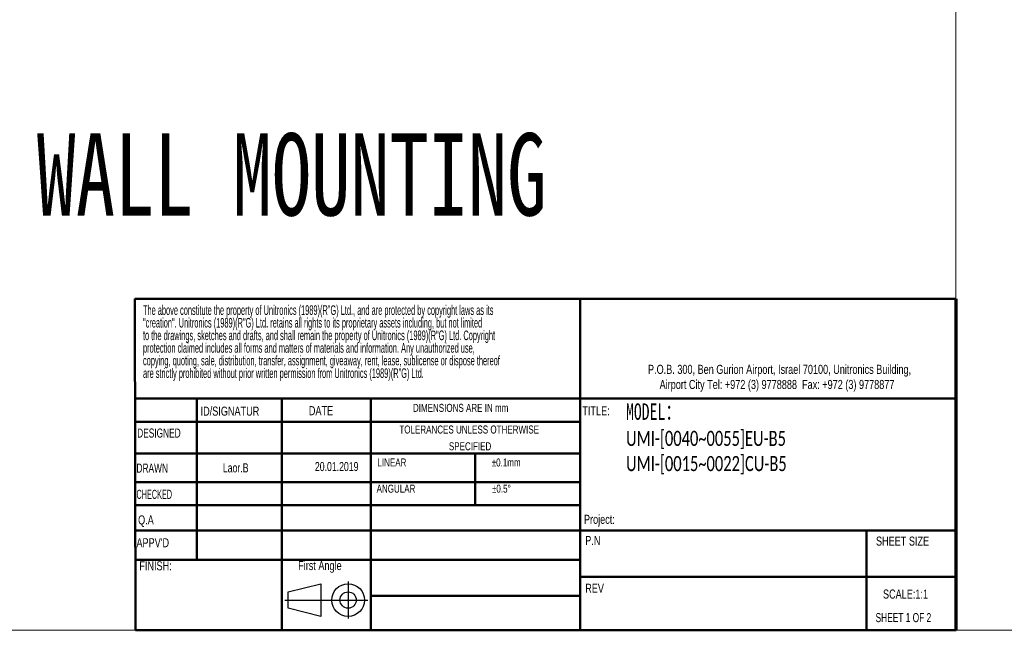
# Model space of a CAD drawing. Header units: millimetres. Extents: x -473 to 23648, y -382 to 1866.
# Tile 65 of 256: x 2918 to 3515, y -382 to -12. Entities that reach past the tile are written whole.
import ezdxf

# ---------------------------------------------------------------- set-up
doc = ezdxf.new("R2010")
doc.units = ezdxf.units.MM
doc.header["$LTSCALE"] = 80
doc.layers.get('0').update_dxf_attribs({"linetype": 'CONTINUOUS'})
doc.styles.add('SLDTEXTSTYLE0', font='TXT', dxfattribs={"width": 0.75})
doc.styles.add('SLDTEXTSTYLE1', font='TXT', dxfattribs={"width": 0.686449})
doc.styles.add('SLDTEXTSTYLE2', font='TXT', dxfattribs={"width": 0.6875})
doc.styles.add('SLDTEXTSTYLE3', font='TXT', dxfattribs={"width": 0.482098})
doc.styles.add('SLDTEXTSTYLE4', font='TXT', dxfattribs={"width": 0.551421})
doc.styles.get("Standard").update_dxf_attribs({"font": 'technic_.ttf', "width": 0.7})

# ---------------------------------------------------------------- blocks, each defined once
blk = doc.blocks.new('Block1')
for p, q in [((294.62, 17.06), (300.62, 18.56)), ((300.62, 18.56), (300.62, 12.56)), ((305.62, 18.94), (305.62, 12.19)), ((294.62, 14.06), (294.62, 17.06)), ((293.98, 15.56), (309.24, 15.56)), ((300.62, 12.56), (294.62, 14.06))]:
    blk.add_line(p, q)
for radius in [3, 1.5]:
    blk.add_circle((305.62, 15.56), radius)
blk = doc.blocks.new('SW_NOTE_0')
at = {"color": 0, "char_height": 1.5875, "attachment_point": 1, "style": 'SLDTEXTSTYLE3'}
for s, insert in [('The above constitute the property of Unitronics (1989)(R"G) Ltd., and are protected by copyright laws as its', (0, 2.05)), ('"creation". Unitronics (1989)(R"G) Ltd. retains all rights to its proprietary assets including, but not limited', (0, -0.04)), ('to the drawings, sketches and drafts, and shall remain the property of Unitronics (1989)(R"G) Ltd. Copyright', (0, -2.12)), ('protection claimed includes all forms and matters of materials and information. Any unauthorized use,', (0, -4.2)), ('copying, quoting, sale, distribution, transfer, assignment, giveaway, rent, lease, sublicense or dispose thereof', (0, -6.29)), ('are strictly prohibited without prior written permission from Unitronics (1989)(R"G) Ltd.', (0, -8.37))]:
    blk.add_mtext(s, dxfattribs=dict(at, insert=insert))
blk = doc.blocks.new('SW_NOTE_1')
at = {"color": 0, "attachment_point": 2, "style": 'SLDTEXTSTYLE0'}
for s, insert, char_height in [('TOLERANCES UNLESS OTHERWISE', (13.54, 1.71), 1.3229), ('SPECIFIED', (13.69, -1.06), 1.323)]:
    blk.add_mtext(s, dxfattribs=dict(at, insert=insert, char_height=char_height))
blk = doc.blocks.new('SW_NOTE_2')
at = {"color": 0, "linetype": 'Continuous', "lineweight": 0, "char_height": 1.5, "attachment_point": 2, "style": 'SLDTEXTSTYLE0'}
for s, insert in [('P.O.B. 300, Ben Gurion Airport, Israel 70100, Unitronics Building,', (29.41, 1.93)), ('Airport City Tel: +972 (3) 9778888  Fax: +972 (3) 9778877', (28.99, -0.57))]:
    blk.add_mtext(s, dxfattribs=dict(at, insert=insert))

msp = doc.modelspace()

# ---------------------------------------------------------------- linework, layer by layer
at = {"lineweight": 0}
for p, q in [((3485.912, -382.445), (3485.912, 647.262)), ((2110.224, -382.445), (4537.836, -382.445))]:
    msp.add_line(p, q, dxfattribs=at)
at = {"color": 7, "linetype": 'Continuous', "lineweight": 50}
for p, q in [((2987.536, -181.234), (3485.912, -181.234)), ((2987.536, -181.234), (2987.864, -382.445)), ((3257.876, -181.234), (3257.876, -382.445)), ((3485.912, -241.643), (2987.635, -241.643)), ((3025.182, -241.643), (3025.182, -339.685)), ((3076.786, -242.422), (3076.786, -382.445)), ((3130.782, -382.445), (3130.782, -241.643)), ((3257.876, -255.913), (2987.658, -255.913)), ((3257.876, -275.109), (2987.689, -275.109)), ((3194.004, -275.109), (3194.004, -306.431)), ((3257.876, -292.479), (2987.717, -292.479)), ((3257.876, -306.431), (2987.74, -306.431)), ((2989.729, -321.948), (2987.765, -321.948)), ((2989.729, -321.948), (3485.912, -321.948)), ((3431.751, -382.445), (3431.751, -321.948)), ((3130.782, -339.685), (2987.794, -339.685)), ((3485.912, -349.988), (3257.876, -349.988)), ((2987.864, -382.445), (3486.239, -382.445))]:
    msp.add_line(p, q, dxfattribs=at)
at = {"color": 7, "linetype": 'Continuous', "lineweight": 70}
msp.add_line((3485.912, -181.234), (3485.912, -382.445), dxfattribs=at)
at = {"color": 7, "linetype": 'Continuous', "lineweight": 35}
msp.add_line((3486.077, -241.643), (3485.912, -241.643), dxfattribs=at)
at = {"linetype": 'Continuous', "lineweight": 50}
for p, q in [((3257.876, -339.685), (3130.782, -339.685)), ((3257.876, -361.507), (3130.782, -361.507))]:
    msp.add_line(p, q, dxfattribs=at)

# ---------------------------------------------------------------- block references
at = {"xscale": 3.67488, "yscale": 3.67488, "zscale": 3.67488}
for name, p in [('SW_NOTE_0', (2992.396, -192.647)), ('SW_NOTE_1', (3140.711, -264.385))]:
    msp.add_blockref(name, p, dxfattribs=at)
at = {"color": 7, "linetype": 'Continuous', "lineweight": 0, "xscale": 3.67488, "yscale": 3.67488, "zscale": 3.67488}
msp.add_blockref('SW_NOTE_2', (3270.863, -228.344), dxfattribs=at)
at = {"color": 7, "linetype": 'Continuous', "xscale": 3.307392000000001, "yscale": 3.307392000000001, "zscale": 3.307392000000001}
msp.add_blockref('Block1', (2106.152, -415.548), dxfattribs=at)

# ---------------------------------------------------------------- texts
at = {"lineweight": 0, "attachment_point": 1}
for s, insert, char_height, width in [('{\\fSimSun|b0|i0|c134|p2;WALL MOUNTING}', (2927.811, -80.622), 50, 1058.23335), ('{\\fSimSun|b0|i0|c0|p2;MODEL\\fSimSun|b0|i0|c134|p2;：\\fSimSun|b0|i0|c177|p2;\\P\\fCalibri|b0|i0|c0|p34;\\H0.91667x;UMI-[0040~0055]EU-B5 UMI-[0015~0022]CU-B5}', (3285.725, -244.675), 10, 138.45004)]:
    msp.add_mtext(s, dxfattribs=dict(at, insert=insert, char_height=char_height, width=width))
at = {"attachment_point": 1}
for s, insert, char_height, style in [('DIMENSIONS ARE IN mm', (3156.296, -244.956), 4.86156, 'SLDTEXTSTYLE0'), ('DESIGNED', (2988.855, -259.927), 5.5123, 'SLDTEXTSTYLE1'), ('{\\fArial|b0|i0|c177|p34;20.01.2019}', (3096.781, -280.248), 5.51232, 'SLDTEXTSTYLE1'), ('LINEAR', (3134.735, -278.117), 4.8616, 'SLDTEXTSTYLE0'), ('±0.1mm', (3204.144, -278.117), 4.8616, 'SLDTEXTSTYLE0'), ('{\\fArial|b0|i0|c0|p34;Laor.B}', (3040.902, -281.057), 5.51232, 'SLDTEXTSTYLE1'), ('CHECKED', (2988.424, -297.116), 5.5123, 'SLDTEXTSTYLE4'), ('ANGULAR', (3134.24, -294.022), 4.8616, 'SLDTEXTSTYLE0'), ('±0.5°', (3204.318, -294.022), 4.8616, 'SLDTEXTSTYLE0'), ('Project:', (3260.167, -312.323), 5.5123, 'SLDTEXTSTYLE0'), ('SHEET SIZE', (3437.505, -325.532), 5.5123, 'SLDTEXTSTYLE0'), ('FINISH:', (2990.172, -340.541), 5.5123, 'SLDTEXTSTYLE0'), ('First Angle', (3086.62, -340.384), 5.51232, 'SLDTEXTSTYLE0'), ('REV', (3260.942, -354.172), 5.5123, 'SLDTEXTSTYLE0')]:
    msp.add_mtext(s, dxfattribs=dict(at, insert=insert, char_height=char_height, style=style))
at = {"color": 7, "linetype": 'Continuous', "lineweight": 0, "attachment_point": 1}
for s, insert, char_height, style in [('ID/SIGNATUR', (3027.382, -246.63), 5.51232, 'SLDTEXTSTYLE0'), ('DATE', (3093.118, -246.352), 5.5123, 'SLDTEXTSTYLE0'), ('TITLE:', (3259.204, -246.472), 5.5123, 'SLDTEXTSTYLE0'), ('DRAWN', (2988.435, -281.21), 5.5123, 'SLDTEXTSTYLE1'), ('Q.A', (2989.42, -312.683), 5.5123, 'SLDTEXTSTYLE0'), ("APPV'D", (2988.421, -326.512), 5.5123, 'SLDTEXTSTYLE0'), ('P.N', (3260.942, -325.101), 5.5123, 'SLDTEXTSTYLE0'), ('SCALE:1:1', (3441.753, -357.687), 5.5123, 'SLDTEXTSTYLE0'), ('SHEET 1 OF 2', (3437.244, -371.972), 5.51232, 'SLDTEXTSTYLE2')]:
    msp.add_mtext(s, dxfattribs=dict(at, insert=insert, char_height=char_height, style=style))

doc.saveas('drawing.dxf')
